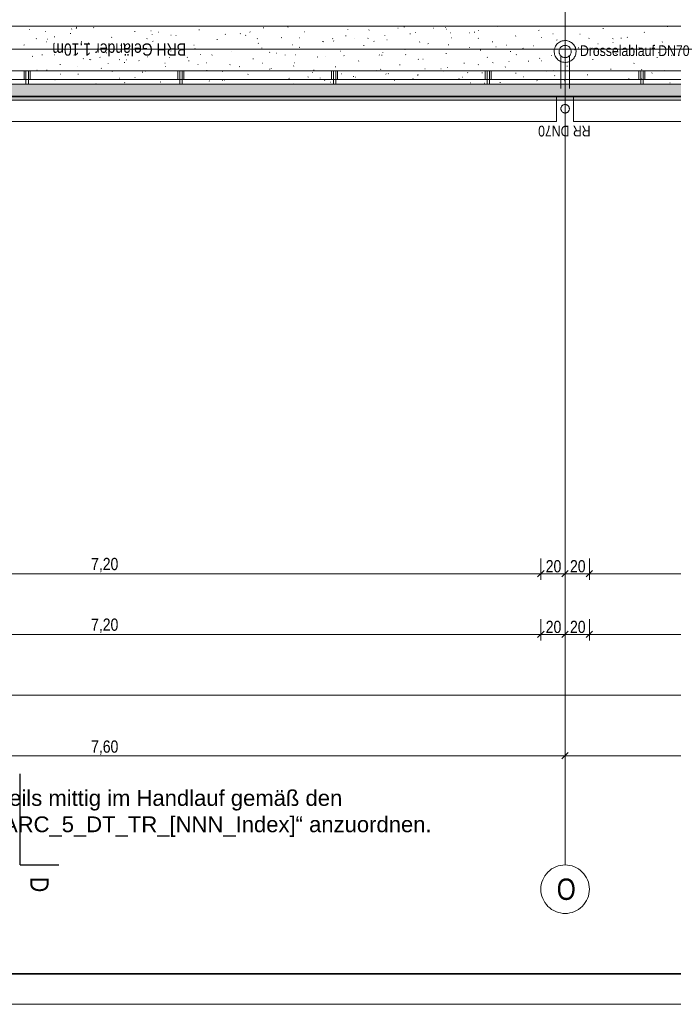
# Model space of a CAD drawing. Extents: x -740 to 300, y 62 to 1112.
# Tile 5 of 187: x -392 to -285, y 62 to 225. Entities that reach past the tile are written whole.
import ezdxf
from ezdxf.lldxf.tags import DXFTag

# ---------------------------------------------------------------- set-up
doc = ezdxf.new("R2010")
doc.units = 0
doc.layers.get('0').update_dxf_attribs({"lineweight": 13})
for name, color, linetype, lineweight, true_color in [('00_E_ST_Handlaufleuchte_Bem', 7, 'Continuous', 5, 0x7d7d00), ('30 -33 Aussenwände- 7 Fassade_ Elemente', 7, 'Continuous', 9, 0x00aacc), ('30 -36 Dächer- 1 Konstruktion', 7, 'Continuous', 35, 0x6666cc), ('30 -36 Dächer- 3 Dachbeläge', 7, 'Continuous', 15, 0x9999ff), ('30 -36 Dächer- 3 Dachbeläge Gründach', 9, 'Continuous', 9, 0x808080), ('30 -36 Dächer- 4 Dachbekleidungen', 7, 'Continuous', 9, 0xccccff), ('70 -72 Beschriftung- 1 Beschriftung allgemein', 7, 'Continuous', 9, 0xff6633), ('70 -76 Bemaßung- 2 Allgemein', 9, 'Continuous', 5, 0x808080)]:
    doc.layers.add(name, color=color, linetype=linetype, lineweight=lineweight, true_color=true_color)
for name, color, linetype, lineweight in [('40 -41 Abwasser_Wasser_Gas- 1 Abwasser + sanitäre Anlagen', 7, 'Continuous', 9), ('40 -41 Abwasser_Wasser_Gas- 2 Wasser-1', 7, 'Continuous', 15), ('70 -71 Achsen- 1 Gebäudeachsen', 7, 'STRICHPUNKT2-A06CPVBCL0', 18), ('70 -72 Beschriftung- 6 Schnittverläufe', 7, 'STRICHPUNKT2-A06CPVBCL0', 25), ('iwb_Plankopf Rahmen', 7, 'Continuous', 35), ('Keine-A06CPVBDL0', 7, 'Continuous', 9)]:
    doc.layers.add(name, color=color, linetype=linetype, lineweight=lineweight)
doc.styles.get("Standard").update_dxf_attribs({"font": 'ARIALN.TTF'})
tags = doc.linetypes.add('grob-A06CPVB9L0', pattern=[14, 3, -8, 3]).pattern_tags.tags
tags[8:9] = [DXFTag(74, 4), DXFTag(75, 0), DXFTag(340, '0'), DXFTag(46, 0.0), DXFTag(50, 0.0), DXFTag(44, 0.0), DXFTag(45, 0.0)]
tags[6:7] = [DXFTag(74, 4), DXFTag(75, 0), DXFTag(340, '0'), DXFTag(46, 0.0), DXFTag(50, 0.0), DXFTag(44, 0.0), DXFTag(45, 0.0)]
tags[4:5] = [DXFTag(74, 4), DXFTag(75, 0), DXFTag(340, '0'), DXFTag(46, 0.0), DXFTag(50, 0.0), DXFTag(44, 0.0), DXFTag(45, 0.0)]
tags = doc.linetypes.add('STRICHPUNKT2-A06CPVBCL0', pattern=[12.7, 6.35, -3.175, 0, -3.175]).pattern_tags.tags
tags[10:11] = [DXFTag(74, 4), DXFTag(75, 0), DXFTag(340, '0'), DXFTag(46, 0.0), DXFTag(50, 0.0), DXFTag(44, 0.0), DXFTag(45, 0.0)]
tags[8:9] = [DXFTag(74, 4), DXFTag(75, 0), DXFTag(340, '0'), DXFTag(46, 0.0), DXFTag(50, 0.0), DXFTag(44, 0.0), DXFTag(45, 0.0)]
tags[6:7] = [DXFTag(74, 4), DXFTag(75, 0), DXFTag(340, '0'), DXFTag(46, 0.0), DXFTag(50, 0.0), DXFTag(44, 0.0), DXFTag(45, 0.0)]
tags[4:5] = [DXFTag(74, 4), DXFTag(75, 0), DXFTag(340, '0'), DXFTag(46, 0.0), DXFTag(50, 0.0), DXFTag(44, 0.0), DXFTag(45, 0.0)]

# ---------------------------------------------------------------- blocks, each defined once
blk = doc.blocks.new('Referenz-A06CPVBEL0')
at = {"layer": '30 -33 Aussenwände- 7 Fassade_ Elemente', "color": 0, "linetype": 'Continuous', "ltscale": 0.13}
for p, q in [((9.44, 212.11), (-682.36, 212.11)), ((-452.96, 212.11), (-303.76, 212.11)), ((-452.96, 211.51), (-303.76, 211.51)), ((-303.76, 212.11), (-303.76, 207.97)), ((-303.76, 211.51), (-303.76, 207.97)), ((-300.96, 212.11), (-151.76, 212.11)), ((-300.96, 207.97), (-300.96, 212.11)), ((-300.96, 211.51), (-151.76, 211.51)), ((-300.96, 207.97), (-300.96, 211.51)), ((-303.76, 207.97), (-452.96, 207.97)), ((-303.76, 207.97), (-452.96, 207.97)), ((-151.76, 207.97), (-300.96, 207.97)), ((-151.76, 207.97), (-300.96, 207.97))]:
    blk.add_line(p, q, dxfattribs=at)
at = {"layer": '30 -36 Dächer- 1 Konstruktion', "color": 0, "linetype": 'Continuous', "ltscale": 0.35}
blk.add_line((-682.36, 212.11), (9.44, 212.11), dxfattribs=at)
at = {"layer": '30 -36 Dächer- 1 Konstruktion', "color": 0, "lineweight": 25}
for p, q in [((9.44, 212.11), (-682.36, 212.11)), ((-682.36, 212.11), (9.44, 212.11)), ((-682.36, 212.11), (9.44, 212.11)), ((9.44, 212.11), (-682.36, 212.11))]:
    blk.add_line(p, q, dxfattribs=at)
at = {"layer": '30 -36 Dächer- 1 Konstruktion', "color": 0, "lineweight": 5}
for p, q in [((9.44, 212.11), (-682.36, 212.11)), ((-682.36, 212.11), (9.44, 212.11)), ((-682.36, 212.11), (9.44, 212.11)), ((9.44, 212.11), (-682.36, 212.11))]:
    blk.add_line(p, q, dxfattribs=at)
at = {"layer": '30 -36 Dächer- 1 Konstruktion', "color": 0, "lineweight": -2}
for p, q in [((9.44, 212.11), (-682.36, 212.11)), ((-682.36, 212.11), (9.44, 212.11)), ((-682.36, 212.11), (9.44, 212.11)), ((9.44, 212.11), (-682.36, 212.11))]:
    blk.add_line(p, q, dxfattribs=at)
at = {"layer": '30 -36 Dächer- 1 Konstruktion', "color": 0}
blk.add_line((-682.36, 212.11), (9.44, 212.11), dxfattribs=at)
at = {"layer": '30 -36 Dächer- 3 Dachbeläge', "color": 0, "lineweight": 9}
for p, q in [((-682.36, 223.71), (-16.16, 223.71)), ((-390.71, 223.13), (-390.63, 223.15)), ((-387.98, 222.81), (-388.01, 222.84)), ((-383.92, 222.48), (-383.84, 222.5)), ((-383.67, 223.26), (-383.73, 223.21)), ((-382.92, 223.33), (-382.94, 223.36)), ((-382.93, 223.5), (-382.86, 223.47)), ((-380.1, 223.43), (-380.02, 223.45)), ((-373.32, 222.79), (-373.24, 222.8)), ((-370.67, 222.93), (-370.6, 222.9)), ((-369.32, 222.72), (-369.39, 222.68)), ((-362.71, 223.09), (-362.63, 223.11)), ((-355.93, 222.44), (-355.85, 222.46)), ((-354.29, 222.68), (-354.3, 222.76)), ((-352.11, 223.39), (-352.03, 223.41)), ((-348.09, 223.56), (-348.01, 223.54)), ((-345.32, 222.74), (-345.24, 222.76)), ((-341.5, 223.7), (-341.43, 223.71)), ((-338.17, 223.08), (-338.18, 223.15)), ((-334.72, 223.05), (-334.64, 223.06)), ((-329.91, 223.36), (-329.87, 223.36)), ((-328.92, 223.58), (-328.84, 223.55)), ((-327.93, 222.4), (-327.85, 222.42)), ((-327, 222.67), (-327.02, 222.7)), ((-324.11, 223.35), (-324.03, 223.37)), ((-322.06, 223.47), (-322.07, 223.54)), ((-321.93, 223.19), (-321.96, 223.22)), ((-321.31, 222.6), (-321.23, 222.58)), ((-318.1, 222.58), (-318.06, 222.58)), ((-317.33, 222.7), (-317.25, 222.72)), ((-316.87, 223.71), (-316.87, 223.71)), ((-316.65, 223), (-316.58, 222.97)), ((-313.51, 223.65), (-313.43, 223.67)), ((-306.72, 223), (-306.64, 223.02)), ((-304.39, 222.43), (-304.32, 222.4)), ((-296.12, 223.31), (-296.04, 223.33)), ((-289.33, 222.66), (-289.26, 222.68)), ((-285.51, 223.61), (-285.43, 223.63)), ((-389.48, 221.63), (-389.54, 221.58)), ((-387.9, 221.13), (-387.82, 221.1)), ((-387.74, 221.53), (-387.66, 221.55)), ((-386.6, 220.87), (-386.52, 220.85)), ((-386.52, 221.9), (-386.53, 221.97)), ((-380.96, 220.88), (-380.88, 220.9)), ((-377.14, 221.83), (-377.06, 221.85)), ((-371.26, 221.65), (-371.32, 221.6)), ((-370.4, 222.29), (-370.41, 222.36)), ((-370.35, 221.18), (-370.27, 221.2)), ((-367.34, 222.22), (-367.27, 222.19)), ((-366.53, 222.14), (-366.45, 222.16)), ((-359.75, 221.49), (-359.67, 221.51)), ((-358.41, 222.35), (-358.33, 222.32)), ((-354.98, 222.19), (-355.04, 222.14)), ((-353.04, 221.67), (-353.1, 221.61)), ((-352.96, 220.84), (-352.88, 220.86)), ((-349.14, 221.79), (-349.06, 221.81)), ((-346.14, 221.78), (-346.07, 221.75)), ((-342.36, 221.14), (-342.28, 221.16)), ((-342.19, 221.11), (-342.22, 221.14)), ((-340.63, 221.65), (-340.69, 221.61)), ((-340.56, 221.26), (-340.48, 221.23)), ((-338.54, 222.09), (-338.46, 222.11)), ((-337.13, 221.63), (-337.15, 221.66)), ((-334.83, 221.69), (-334.89, 221.63)), ((-333.88, 221.2), (-333.81, 221.17)), ((-332.06, 222.15), (-332.09, 222.18)), ((-331.75, 221.44), (-331.67, 221.46)), ((-326.28, 221.12), (-326.35, 221.07)), ((-324.97, 220.8), (-324.89, 220.81)), ((-321.15, 221.75), (-321.07, 221.77)), ((-316.61, 221.71), (-316.67, 221.65)), ((-314.36, 221.1), (-314.28, 221.12)), ((-310.54, 222.05), (-310.46, 222.07)), ((-306.29, 221.8), (-306.25, 221.8)), ((-303.76, 221.4), (-303.68, 221.42)), ((-299.94, 222.35), (-299.86, 222.37)), ((-298.39, 221.73), (-298.45, 221.67)), ((-296.97, 220.75), (-296.9, 220.77)), ((-294.52, 221.64), (-294.45, 221.62)), ((-294.48, 221.02), (-294.44, 221.02)), ((-293.15, 221.71), (-293.08, 221.72)), ((-292.13, 221.85), (-292.05, 221.82)), ((-286.37, 221.06), (-286.29, 221.08)), ((-391.56, 220.58), (-391.48, 220.6)), ((-384.78, 219.93), (-384.7, 219.95)), ((-377.99, 219.28), (-377.91, 219.3)), ((-375.63, 220.55), (-375.56, 220.52)), ((-374.17, 220.23), (-374.09, 220.25)), ((-367.39, 219.58), (-367.31, 219.6)), ((-363.57, 220.53), (-363.49, 220.55)), ((-363.37, 219.98), (-363.3, 219.95)), ((-359.81, 219.91), (-359.74, 219.89)), ((-357.39, 219.56), (-357.41, 219.58)), ((-356.78, 219.89), (-356.7, 219.9)), ((-352.32, 220.07), (-352.35, 220.1)), ((-351.11, 219.4), (-351.03, 219.37)), ((-350, 219.24), (-349.92, 219.26)), ((-347.26, 220.59), (-347.28, 220.62)), ((-346.18, 220.19), (-346.1, 220.21)), ((-339.39, 219.54), (-339.31, 219.56)), ((-335.57, 220.49), (-335.49, 220.51)), ((-332.39, 219.29), (-332.4, 219.36)), ((-328.79, 219.84), (-328.71, 219.86)), ((-322, 219.19), (-321.93, 219.21)), ((-321.62, 220.63), (-321.54, 220.6)), ((-318.18, 220.15), (-318.11, 220.17)), ((-316.28, 219.68), (-316.28, 219.76)), ((-313.78, 220.3), (-313.7, 220.27)), ((-311.94, 220.58), (-312, 220.54)), ((-311.4, 219.5), (-311.32, 219.52)), ((-309.35, 220.05), (-309.28, 220.02)), ((-307.58, 220.45), (-307.5, 220.47)), ((-300.79, 219.8), (-300.72, 219.82)), ((-300.16, 220.08), (-300.17, 220.15)), ((-297.59, 220.05), (-297.66, 220)), ((-297.09, 219.48), (-297.02, 219.45)), ((-296.4, 219.42), (-296.43, 219.45)), ((-294.01, 219.15), (-293.93, 219.17)), ((-291.34, 219.94), (-291.37, 219.97)), ((-290.19, 220.1), (-290.11, 220.12)), ((-286.99, 219.34), (-286.92, 219.31)), ((-286.27, 220.46), (-286.3, 220.49)), ((-390.12, 218.74), (-390.18, 218.69)), ((-388.6, 218.98), (-388.52, 218.99)), ((-386.5, 218.94), (-386.46, 218.94)), ((-383.25, 218.95), (-383.31, 218.9)), ((-381.81, 218.33), (-381.73, 218.35)), ((-380.74, 218.12), (-380.74, 218.19)), ((-380.6, 218.18), (-380.52, 218.15)), ((-379.07, 218.57), (-378.99, 218.55)), ((-375.77, 218.2), (-375.84, 218.16)), ((-375.03, 217.68), (-374.95, 217.7)), ((-374.69, 218.16), (-374.65, 218.16)), ((-372.58, 218), (-372.61, 218.03)), ((-371.21, 218.63), (-371.13, 218.65)), ((-368.33, 217.6), (-368.26, 217.57)), ((-367.52, 218.52), (-367.54, 218.55)), ((-365.03, 218.97), (-365.09, 218.92)), ((-364.62, 218.51), (-364.63, 218.58)), ((-364.42, 217.98), (-364.34, 218)), ((-362.45, 219.04), (-362.48, 219.07)), ((-361.43, 217.67), (-361.49, 217.62)), ((-360.6, 218.93), (-360.52, 218.95)), ((-353.82, 218.28), (-353.74, 218.3)), ((-352.28, 217.61), (-352.21, 217.59)), ((-348.51, 218.9), (-348.51, 218.97)), ((-347.03, 217.63), (-346.95, 217.65)), ((-346.82, 218.99), (-346.87, 218.94)), ((-343.21, 218.59), (-343.13, 218.61)), ((-341.86, 218.77), (-341.85, 218.74)), ((-338.84, 218.83), (-338.77, 218.8)), ((-336.43, 217.94), (-336.35, 217.96)), ((-333.03, 218.95), (-332.95, 218.93)), ((-332.61, 218.89), (-332.53, 218.91)), ((-328.6, 219.01), (-328.66, 218.96)), ((-326.58, 218.25), (-326.51, 218.22)), ((-325.82, 218.24), (-325.75, 218.26)), ((-319.04, 217.59), (-318.96, 217.61)), ((-315.22, 218.54), (-315.14, 218.56)), ((-314.32, 217.68), (-314.24, 217.65)), ((-311.6, 217.86), (-311.63, 217.89)), ((-310.38, 219.03), (-310.44, 218.98)), ((-308.43, 217.9), (-308.36, 217.91)), ((-306.53, 218.38), (-306.56, 218.41)), ((-306.25, 218), (-306.17, 217.97)), ((-304.61, 218.85), (-304.54, 218.87)), ((-301.47, 218.9), (-301.5, 218.93)), ((-297.83, 218.2), (-297.75, 218.22)), ((-292.16, 219.05), (-292.22, 219)), ((-291.04, 217.55), (-290.97, 217.57)), ((-288.89, 218.93), (-288.88, 218.89)), ((-287.22, 218.5), (-287.15, 218.52)), ((-284.82, 218.9), (-284.75, 218.88)), ((-389.45, 216.42), (-389.37, 216.44)), ((-387.78, 216.44), (-387.8, 216.47)), ((-385.63, 217.37), (-385.55, 217.39)), ((-382.71, 216.96), (-382.74, 216.99)), ((-378.85, 216.72), (-378.77, 216.74)), ((-377.65, 217.48), (-377.67, 217.51)), ((-377.02, 216.28), (-377.08, 216.23)), ((-372.06, 216.08), (-371.98, 216.09)), ((-371.54, 216.27), (-371.46, 216.25)), ((-368.24, 217.03), (-368.16, 217.05)), ((-362.88, 217.38), (-362.84, 217.38)), ((-361.46, 216.38), (-361.38, 216.4)), ((-358.8, 216.3), (-358.86, 216.24)), ((-357.64, 217.33), (-357.56, 217.35)), ((-356.07, 217.03), (-356, 217)), ((-351.06, 216.61), (-351.03, 216.6)), ((-350.85, 216.68), (-350.78, 216.7)), ((-347.08, 217.13), (-347.14, 217.09)), ((-344.07, 216.03), (-343.99, 216.05)), ((-343.81, 216.45), (-343.73, 216.42)), ((-340.59, 216.32), (-340.64, 216.26)), ((-340.25, 216.99), (-340.17, 217)), ((-333.46, 216.34), (-333.39, 216.36)), ((-332.73, 216.6), (-332.8, 216.56)), ((-329.64, 217.29), (-329.57, 217.31)), ((-326.79, 216.3), (-326.82, 216.33)), ((-325.5, 216.65), (-325.42, 216.63)), ((-322.86, 216.64), (-322.78, 216.66)), ((-322.37, 216.34), (-322.43, 216.28)), ((-321.73, 216.82), (-321.76, 216.85)), ((-318.39, 216.07), (-318.45, 216.02)), ((-316.66, 217.34), (-316.69, 217.37)), ((-316.07, 215.99), (-316, 216.01)), ((-312.25, 216.94), (-312.18, 216.96)), ((-310.49, 215.9), (-310.5, 215.97)), ((-305.47, 216.29), (-305.39, 216.31)), ((-304.15, 216.36), (-304.21, 216.3)), ((-302.05, 217.1), (-301.98, 217.07)), ((-301.65, 217.25), (-301.57, 217.27)), ((-294.86, 216.6), (-294.79, 216.62)), ((-294.38, 216.29), (-294.38, 216.36)), ((-289.79, 216.53), (-289.71, 216.5)), ((-288.08, 215.95), (-288, 215.97)), ((-285.94, 216.38), (-285.99, 216.32)), ((-390.79, 214.93), (-390.71, 214.9)), ((-386.49, 214.82), (-386.41, 214.84)), ((-385.56, 215.8), (-385.49, 215.77)), ((-382.67, 215.77), (-382.59, 215.79)), ((-375.88, 215.12), (-375.8, 215.14)), ((-374.95, 214.33), (-374.96, 214.4)), ((-373.3, 215.23), (-373.22, 215.2)), ((-369.1, 214.47), (-369.02, 214.49)), ((-365.28, 215.43), (-365.2, 215.45)), ((-361.03, 214.65), (-360.96, 214.62)), ((-358.84, 214.72), (-358.84, 214.79)), ((-358.49, 214.78), (-358.42, 214.8)), ((-354.67, 215.73), (-354.6, 215.75)), ((-347.89, 215.08), (-347.81, 215.1)), ((-344.75, 215.31), (-344.68, 215.29)), ((-342.72, 215.12), (-342.73, 215.19)), ((-341.99, 214.74), (-342.02, 214.77)), ((-341.1, 214.43), (-341.03, 214.45)), ((-339.25, 215.83), (-339.22, 215.82)), ((-337.28, 215.38), (-337.21, 215.4)), ((-336.92, 215.26), (-336.95, 215.29)), ((-331.86, 215.78), (-331.89, 215.81)), ((-331.54, 215.88), (-331.47, 215.85)), ((-330.5, 214.73), (-330.42, 214.75)), ((-327.44, 215.05), (-327.41, 215.04)), ((-326.68, 215.69), (-326.6, 215.71)), ((-326.61, 215.51), (-326.61, 215.58)), ((-319.89, 215.04), (-319.82, 215.06)), ((-319.28, 215.3), (-319.21, 215.27)), ((-317.97, 214.35), (-317.89, 214.33)), ((-315.63, 214.27), (-315.6, 214.27)), ((-313.11, 214.39), (-313.03, 214.41)), ((-309.29, 215.34), (-309.21, 215.36)), ((-307.01, 214.73), (-306.94, 214.7)), ((-304.04, 215.53), (-304.11, 215.49)), ((-302.5, 214.69), (-302.43, 214.71)), ((-298.72, 215.69), (-298.64, 215.67)), ((-298.68, 215.64), (-298.61, 215.66)), ((-291.9, 215), (-291.82, 215.01)), ((-289.7, 215), (-289.76, 214.95)), ((-285.11, 214.35), (-285.04, 214.37)), ((7.44, 214.11), (-682.36, 214.11)), ((-379.7, 214.17), (-379.63, 214.19)), ((-351.71, 214.13), (-351.63, 214.15)), ((-347.05, 214.22), (-347.08, 214.25)), ((-294.75, 214.15), (-294.68, 214.12)), ((-286.09, 214.11), (-286.1, 214.12))]:
    blk.add_line(p, q, dxfattribs=at)
at = {"layer": '30 -36 Dächer- 3 Dachbeläge', "color": 0, "linetype": 'Continuous', "ltscale": 0.15}
for p, q in [((7.44, 214.11), (-682.36, 214.11)), ((-682.36, 211.51), (10.04, 211.51))]:
    blk.add_line(p, q, dxfattribs=at)
at = {"layer": '30 -36 Dächer- 3 Dachbeläge', "color": 0, "lineweight": 0}
for points in [[(7.44, 211.51), (-682.36, 212.97), (-682.36, 214.11)], [(7.44, 211.51), (-682.36, 214.11), (7.44, 214.11)], [(-682.36, 212.97), (7.44, 211.51), (-682.36, 211.51)]]:
    blk.add_solid(points, dxfattribs=at)
at = {"layer": '30 -36 Dächer- 3 Dachbeläge Gründach', "color": 0, "linetype": 'Continuous', "ltscale": 0.13}
blk.add_line((-682.36, 223.71), (-2.16, 223.71), dxfattribs=at)
at = {"layer": '30 -36 Dächer- 4 Dachbekleidungen', "color": 0, "linetype": 'Continuous', "ltscale": 0.13}
for p, q in [((5.24, 216.31), (-682.36, 216.31)), ((-391.52, 214.91), (-391.52, 216.31)), ((-391.52, 216.31), (-391.22, 216.31)), ((-391.22, 214.91), (-391.22, 216.31)), ((-391.22, 216.31), (-390.82, 216.31)), ((-390.82, 216.31), (-390.82, 214.91)), ((-390.52, 216.31), (-390.82, 216.31)), ((-390.52, 214.91), (-390.52, 216.31)), ((-366.19, 214.91), (-366.19, 216.31)), ((-366.19, 216.31), (-365.89, 216.31)), ((-365.89, 214.91), (-365.89, 216.31)), ((-365.89, 216.31), (-365.49, 216.31)), ((-365.49, 216.31), (-365.49, 214.91)), ((-365.19, 216.31), (-365.49, 216.31)), ((-365.19, 214.91), (-365.19, 216.31)), ((-340.86, 214.91), (-340.86, 216.31)), ((-340.86, 216.31), (-340.56, 216.31)), ((-340.56, 214.91), (-340.56, 216.31)), ((-340.56, 216.31), (-340.16, 216.31)), ((-340.16, 216.31), (-340.16, 214.91)), ((-339.86, 216.31), (-340.16, 216.31)), ((-339.86, 214.91), (-339.86, 216.31)), ((-315.52, 214.91), (-315.52, 216.31)), ((-315.52, 216.31), (-315.22, 216.31)), ((-315.22, 214.91), (-315.22, 216.31)), ((-315.22, 216.31), (-314.82, 216.31)), ((-314.82, 216.31), (-314.82, 214.91)), ((-314.52, 216.31), (-314.82, 216.31)), ((-314.52, 214.91), (-314.52, 216.31)), ((-290.19, 214.91), (-290.19, 216.31)), ((-290.19, 216.31), (-289.89, 216.31)), ((-289.89, 214.91), (-289.89, 216.31)), ((-289.89, 216.31), (-289.49, 216.31)), ((-289.49, 216.31), (-289.49, 214.91)), ((-289.19, 216.31), (-289.49, 216.31)), ((-289.19, 214.91), (-289.19, 216.31)), ((-682.36, 214.91), (6.64, 214.91)), ((-390.82, 214.91), (-391.22, 214.91)), ((-391.22, 214.91), (-391.22, 214.11)), ((-390.82, 214.11), (-390.82, 214.91)), ((-365.49, 214.91), (-365.89, 214.91)), ((-365.89, 214.91), (-365.89, 214.11)), ((-365.49, 214.11), (-365.49, 214.91)), ((-340.16, 214.91), (-340.56, 214.91)), ((-340.56, 214.91), (-340.56, 214.11)), ((-340.16, 214.11), (-340.16, 214.91)), ((-314.82, 214.91), (-315.22, 214.91)), ((-315.22, 214.91), (-315.22, 214.11)), ((-314.82, 214.11), (-314.82, 214.91)), ((-289.49, 214.91), (-289.89, 214.91)), ((-289.89, 214.91), (-289.89, 214.11)), ((-289.49, 214.11), (-289.49, 214.91)), ((-391.22, 214.11), (-390.82, 214.11)), ((-365.89, 214.11), (-365.49, 214.11)), ((-340.56, 214.11), (-340.16, 214.11)), ((-315.22, 214.11), (-314.82, 214.11)), ((-289.89, 214.11), (-289.49, 214.11))]:
    blk.add_line(p, q, dxfattribs=at)
at = {"layer": '40 -41 Abwasser_Wasser_Gas- 1 Abwasser + sanitäre Anlagen', "color": 0, "linetype": 'grob-A06CPVB9L0', "ltscale": 0.13}
for p, q in [((-302.36, 224.6), (-302.36, 219.51)), ((-303.06, 218.8), (-303.06, 213.44)), ((-301.66, 218.8), (-301.66, 213.44))]:
    blk.add_line(p, q, dxfattribs=at)
at = {"layer": '40 -41 Abwasser_Wasser_Gas- 1 Abwasser + sanitäre Anlagen', "color": 0, "linetype": 'Continuous', "lineweight": 5, "ltscale": 0.13}
for p, q in [((-302.36, 219.51), (-302.37, 219.57)), ((-302.37, 219.57), (-302.34, 219.57)), ((-302.34, 219.57), (-302.36, 219.51))]:
    blk.add_line(p, q, dxfattribs=at)
at = {"layer": '40 -41 Abwasser_Wasser_Gas- 1 Abwasser + sanitäre Anlagen', "color": 0, "lineweight": 0}
for points in [[(-302.36, 219.51), (-302.37, 219.57), (-302.36, 219.57)], [(-302.36, 219.51), (-302.36, 219.57), (-302.34, 219.57)]]:
    blk.add_solid(points, dxfattribs=at)
at = {"layer": '40 -41 Abwasser_Wasser_Gas- 2 Wasser-1', "color": 0, "linetype": 'Continuous', "ltscale": 0.15}
for p, q in [((-302.36, 219.51), (-302.36, 223.35)), ((-303.71, 220.7), (-303.59, 220.83)), ((-303.59, 220.83), (-303.45, 220.94)), ((-303.45, 220.94), (-303.31, 221.04)), ((-303.31, 221.04), (-303.15, 221.13)), ((-303.15, 221.13), (-302.99, 221.2)), ((-302.99, 221.2), (-302.82, 221.25)), ((-302.82, 221.25), (-302.65, 221.29)), ((-302.65, 221.29), (-302.47, 221.31)), ((-302.47, 221.31), (-302.3, 221.31)), ((-302.3, 221.31), (-302.12, 221.3)), ((-302.12, 221.3), (-301.95, 221.27)), ((-301.95, 221.27), (-301.78, 221.22)), ((-301.78, 221.22), (-301.61, 221.15)), ((-301.61, 221.15), (-301.46, 221.07)), ((-301.46, 221.07), (-301.31, 220.98)), ((-301.31, 220.98), (-301.17, 220.87)), ((-301.17, 220.87), (-301.04, 220.74)), ((-304.16, 219.57), (-304.14, 219.75)), ((-304.15, 219.39), (-304.16, 219.57)), ((-304.13, 219.22), (-304.15, 219.39)), ((-304.14, 219.75), (-304.11, 219.92)), ((-304.09, 219.05), (-304.13, 219.22)), ((-304.11, 219.92), (-304.06, 220.09)), ((-304.06, 220.09), (-304, 220.25)), ((-304, 220.25), (-303.92, 220.41)), ((-303.92, 220.41), (-303.82, 220.56)), ((-303.82, 220.56), (-303.71, 220.7)), ((-303.36, 219.54), (-303.35, 219.64)), ((-303.35, 219.45), (-303.36, 219.54)), ((-303.35, 219.64), (-303.33, 219.74)), ((-303.34, 219.35), (-303.35, 219.45)), ((-303.32, 219.25), (-303.34, 219.35)), ((-303.33, 219.74), (-303.3, 219.83)), ((-303.29, 219.16), (-303.32, 219.25)), ((-303.3, 219.83), (-303.27, 219.92)), ((-303.25, 219.07), (-303.29, 219.16)), ((-303.27, 219.92), (-303.22, 220.01)), ((-303.22, 220.01), (-303.17, 220.09)), ((-303.17, 220.09), (-303.11, 220.17)), ((-303.11, 220.17), (-303.04, 220.24)), ((-303.04, 220.24), (-302.97, 220.31)), ((-302.97, 220.31), (-302.88, 220.36)), ((-302.88, 220.36), (-302.8, 220.41)), ((-302.8, 220.41), (-302.71, 220.45)), ((-302.71, 220.45), (-302.62, 220.48)), ((-302.62, 220.48), (-302.52, 220.5)), ((-302.52, 220.5), (-302.42, 220.51)), ((-302.42, 220.51), (-302.32, 220.51)), ((-302.32, 220.51), (-302.23, 220.5)), ((-302.23, 220.5), (-302.13, 220.49)), ((-302.13, 220.49), (-302.03, 220.46)), ((-302.03, 220.46), (-301.94, 220.42)), ((-301.94, 220.42), (-301.86, 220.38)), ((-301.86, 220.38), (-301.77, 220.32)), ((-301.77, 220.32), (-301.7, 220.26)), ((-301.7, 220.26), (-301.63, 220.2)), ((-301.63, 220.2), (-301.56, 220.12)), ((-301.56, 220.12), (-301.51, 220.04)), ((-301.51, 220.04), (-301.46, 219.95)), ((-301.46, 219.95), (-301.42, 219.86)), ((-301.41, 219.19), (-301.45, 219.1)), ((-301.42, 219.86), (-301.39, 219.77)), ((-301.38, 219.29), (-301.41, 219.19)), ((-301.39, 219.77), (-301.37, 219.67)), ((-301.36, 219.38), (-301.38, 219.29)), ((-301.37, 219.67), (-301.36, 219.58)), ((-301.36, 219.58), (-301.36, 219.48)), ((-301.36, 219.48), (-301.36, 219.38)), ((-301.04, 220.74), (-300.93, 220.61)), ((-300.93, 220.61), (-300.83, 220.46)), ((-300.83, 220.46), (-300.74, 220.31)), ((-300.74, 220.31), (-300.67, 220.15)), ((-300.67, 220.15), (-300.62, 219.98)), ((-300.62, 219.98), (-300.58, 219.81)), ((-300.57, 219.28), (-300.6, 219.1)), ((-300.58, 219.81), (-300.56, 219.63)), ((-300.56, 219.45), (-300.57, 219.28)), ((-300.56, 219.63), (-300.56, 219.45)), ((-304.04, 218.88), (-304.09, 219.05)), ((-303.97, 218.72), (-304.04, 218.88)), ((-303.88, 218.56), (-303.97, 218.72)), ((-303.78, 218.42), (-303.88, 218.56)), ((-303.67, 218.28), (-303.78, 218.42)), ((-303.54, 218.16), (-303.67, 218.28)), ((-303.4, 218.05), (-303.54, 218.16)), ((-303.26, 217.95), (-303.4, 218.05)), ((-303.1, 217.87), (-303.26, 217.95)), ((-303.21, 218.98), (-303.25, 219.07)), ((-303.15, 218.9), (-303.21, 218.98)), ((-303.09, 218.83), (-303.15, 218.9)), ((-302.93, 217.81), (-303.1, 217.87)), ((-303.02, 218.76), (-303.09, 218.83)), ((-302.94, 218.7), (-303.02, 218.76)), ((-302.86, 218.65), (-302.94, 218.7)), ((-302.77, 217.76), (-302.93, 217.81)), ((-302.77, 218.6), (-302.86, 218.65)), ((-302.68, 218.57), (-302.77, 218.6)), ((-302.59, 217.73), (-302.77, 217.76)), ((-302.58, 218.54), (-302.68, 218.57)), ((-302.42, 217.71), (-302.59, 217.73)), ((-302.49, 218.52), (-302.58, 218.54)), ((-302.39, 218.51), (-302.49, 218.52)), ((-302.24, 217.72), (-302.42, 217.71)), ((-302.29, 218.51), (-302.39, 218.51)), ((-302.19, 218.53), (-302.29, 218.51)), ((-302.06, 217.74), (-302.24, 217.72)), ((-302.1, 218.55), (-302.19, 218.53)), ((-302, 218.58), (-302.1, 218.55)), ((-301.89, 217.77), (-302.06, 217.74)), ((-301.91, 218.62), (-302, 218.58)), ((-301.83, 218.66), (-301.91, 218.62)), ((-301.72, 217.83), (-301.89, 217.77)), ((-301.75, 218.72), (-301.83, 218.66)), ((-301.67, 218.78), (-301.75, 218.72)), ((-301.56, 217.9), (-301.72, 217.83)), ((-301.6, 218.85), (-301.67, 218.78)), ((-301.54, 218.93), (-301.6, 218.85)), ((-301.41, 217.98), (-301.56, 217.9)), ((-301.49, 219.01), (-301.54, 218.93)), ((-301.45, 219.1), (-301.49, 219.01)), ((-301.26, 218.08), (-301.41, 217.98)), ((-301.13, 218.2), (-301.26, 218.08)), ((-301, 218.33), (-301.13, 218.2)), ((-300.89, 218.46), (-301, 218.33)), ((-300.8, 218.61), (-300.89, 218.46)), ((-300.72, 218.77), (-300.8, 218.61)), ((-300.65, 218.93), (-300.72, 218.77)), ((-300.6, 219.1), (-300.65, 218.93)), ((-303.06, 210.1), (-303.05, 210.16)), ((-303.06, 210.1), (-303.05, 210.16)), ((-303.05, 210.03), (-303.06, 210.1)), ((-303.05, 210.03), (-303.06, 210.1)), ((-303.05, 210.16), (-303.04, 210.23)), ((-303.05, 210.16), (-303.04, 210.23)), ((-303.05, 209.96), (-303.05, 210.03)), ((-303.05, 209.96), (-303.05, 210.03)), ((-303.03, 209.89), (-303.05, 209.96)), ((-303.03, 209.89), (-303.05, 209.96)), ((-303.04, 210.23), (-303.02, 210.3)), ((-303.04, 210.23), (-303.02, 210.3)), ((-303.01, 209.83), (-303.03, 209.89)), ((-303.01, 209.83), (-303.03, 209.89)), ((-303.02, 210.3), (-302.99, 210.36)), ((-303.02, 210.3), (-302.99, 210.36)), ((-302.98, 209.76), (-303.01, 209.83)), ((-302.98, 209.76), (-303.01, 209.83)), ((-302.99, 210.36), (-302.96, 210.42)), ((-302.99, 210.36), (-302.96, 210.42)), ((-302.95, 209.7), (-302.98, 209.76)), ((-302.95, 209.7), (-302.98, 209.76)), ((-302.96, 210.42), (-302.93, 210.48)), ((-302.96, 210.42), (-302.93, 210.48)), ((-302.91, 209.65), (-302.95, 209.7)), ((-302.91, 209.65), (-302.95, 209.7)), ((-302.93, 210.48), (-302.88, 210.53)), ((-302.93, 210.48), (-302.88, 210.53)), ((-302.87, 209.59), (-302.91, 209.65)), ((-302.87, 209.59), (-302.91, 209.65)), ((-302.88, 210.53), (-302.83, 210.58)), ((-302.88, 210.53), (-302.83, 210.58)), ((-302.82, 209.55), (-302.87, 209.59)), ((-302.82, 209.55), (-302.87, 209.59)), ((-302.83, 210.58), (-302.78, 210.63)), ((-302.83, 210.58), (-302.78, 210.63)), ((-302.76, 209.5), (-302.82, 209.55)), ((-302.76, 209.5), (-302.82, 209.55)), ((-302.78, 210.63), (-302.73, 210.67)), ((-302.78, 210.63), (-302.73, 210.67)), ((-302.71, 209.47), (-302.76, 209.5)), ((-302.71, 209.47), (-302.76, 209.5)), ((-302.73, 210.67), (-302.67, 210.7)), ((-302.73, 210.67), (-302.67, 210.7)), ((-302.65, 209.43), (-302.71, 209.47)), ((-302.65, 209.43), (-302.71, 209.47)), ((-302.67, 210.7), (-302.6, 210.73)), ((-302.67, 210.7), (-302.6, 210.73)), ((-302.58, 209.41), (-302.65, 209.43)), ((-302.58, 209.41), (-302.65, 209.43)), ((-302.6, 210.73), (-302.54, 210.75)), ((-302.6, 210.73), (-302.54, 210.75)), ((-302.52, 209.39), (-302.58, 209.41)), ((-302.52, 209.39), (-302.58, 209.41)), ((-302.54, 210.75), (-302.47, 210.76)), ((-302.54, 210.75), (-302.47, 210.76)), ((-302.47, 210.76), (-302.4, 210.77)), ((-302.47, 210.76), (-302.4, 210.77)), ((-302.4, 210.77), (-302.33, 210.77)), ((-302.4, 210.77), (-302.33, 210.77)), ((-302.33, 210.77), (-302.26, 210.77)), ((-302.33, 210.77), (-302.26, 210.77)), ((-302.26, 210.77), (-302.2, 210.75)), ((-302.26, 210.77), (-302.2, 210.75)), ((-302.2, 210.75), (-302.13, 210.74)), ((-302.2, 210.75), (-302.13, 210.74)), ((-302.11, 209.42), (-302.18, 209.4)), ((-302.11, 209.42), (-302.18, 209.4)), ((-302.13, 210.74), (-302.07, 210.71)), ((-302.13, 210.74), (-302.07, 210.71)), ((-302.05, 209.44), (-302.11, 209.42)), ((-302.05, 209.44), (-302.11, 209.42)), ((-302.07, 210.71), (-302.01, 210.68)), ((-302.07, 210.71), (-302.01, 210.68)), ((-301.99, 209.48), (-302.05, 209.44)), ((-301.99, 209.48), (-302.05, 209.44)), ((-302.01, 210.68), (-301.95, 210.64)), ((-302.01, 210.68), (-301.95, 210.64)), ((-301.93, 209.52), (-301.99, 209.48)), ((-301.93, 209.52), (-301.99, 209.48)), ((-301.95, 210.64), (-301.89, 210.6)), ((-301.95, 210.64), (-301.89, 210.6)), ((-301.88, 209.56), (-301.93, 209.52)), ((-301.88, 209.56), (-301.93, 209.52)), ((-301.89, 210.6), (-301.85, 210.55)), ((-301.89, 210.6), (-301.85, 210.55)), ((-301.83, 209.61), (-301.88, 209.56)), ((-301.83, 209.61), (-301.88, 209.56)), ((-301.85, 210.55), (-301.8, 210.5)), ((-301.85, 210.55), (-301.8, 210.5)), ((-301.79, 209.66), (-301.83, 209.61)), ((-301.79, 209.66), (-301.83, 209.61)), ((-301.8, 210.5), (-301.76, 210.44)), ((-301.8, 210.5), (-301.76, 210.44)), ((-301.75, 209.72), (-301.79, 209.66)), ((-301.75, 209.72), (-301.79, 209.66)), ((-301.76, 210.44), (-301.73, 210.38)), ((-301.76, 210.44), (-301.73, 210.38)), ((-301.72, 209.78), (-301.75, 209.72)), ((-301.72, 209.78), (-301.75, 209.72)), ((-301.73, 210.38), (-301.7, 210.32)), ((-301.73, 210.38), (-301.7, 210.32)), ((-301.69, 209.85), (-301.72, 209.78)), ((-301.69, 209.85), (-301.72, 209.78)), ((-301.7, 210.32), (-301.68, 210.25)), ((-301.7, 210.32), (-301.68, 210.25)), ((-301.67, 209.91), (-301.69, 209.85)), ((-301.67, 209.91), (-301.69, 209.85)), ((-301.68, 210.25), (-301.67, 210.19)), ((-301.68, 210.25), (-301.67, 210.19)), ((-301.67, 210.19), (-301.66, 210.12)), ((-301.67, 210.19), (-301.66, 210.12)), ((-301.66, 209.98), (-301.67, 209.91)), ((-301.66, 209.98), (-301.67, 209.91)), ((-301.66, 210.12), (-301.66, 210.05)), ((-301.66, 210.12), (-301.66, 210.05)), ((-301.66, 210.05), (-301.66, 209.98)), ((-301.66, 210.05), (-301.66, 209.98)), ((-302.45, 209.38), (-302.52, 209.39)), ((-302.45, 209.38), (-302.52, 209.39)), ((-302.38, 209.37), (-302.45, 209.38)), ((-302.38, 209.37), (-302.45, 209.38)), ((-302.31, 209.37), (-302.38, 209.37)), ((-302.31, 209.37), (-302.38, 209.37)), ((-302.24, 209.38), (-302.31, 209.37)), ((-302.24, 209.38), (-302.31, 209.37)), ((-302.18, 209.4), (-302.24, 209.38)), ((-302.18, 209.4), (-302.24, 209.38))]:
    blk.add_line(p, q, dxfattribs=at)
at = {"layer": '70 -71 Achsen- 1 Gebäudeachsen', "color": 0, "linetype": 'STRICHPUNKT2-A06CPVBCL0', "ltscale": 0.18}
for p, q in [((-302.36, 1084.85), (-302.36, 85.41)), ((-682.36, 219.91), (76.35, 219.91))]:
    blk.add_line(p, q, dxfattribs=at)
at = {"layer": '70 -72 Beschriftung- 6 Schnittverläufe', "color": 0, "linetype": 'STRICHPUNKT2-A06CPVBCL0', "ltscale": 0.25}
blk.add_line((-392.18, 85.41), (-392.18, 100.41), dxfattribs=at)
at = {"layer": '70 -76 Bemaßung- 2 Allgemein', "color": 0, "linetype": 'Continuous', "ltscale": 0.13}
for p, q in [((-306.36, 135.91), (-306.36, 132.41)), ((-306.36, 135.91), (-306.36, 132.41)), ((-302.36, 135.91), (-302.36, 132.41)), ((-302.36, 135.91), (-302.36, 132.41)), ((-298.36, 135.91), (-298.36, 132.41)), ((-298.36, 135.91), (-298.36, 132.41)), ((-307.42, 133.41), (-449.3, 133.41)), ((-305.36, 133.41), (-307.42, 133.41)), ((-307.36, 133.41), (-305.3, 133.41)), ((-303.42, 133.41), (-305.3, 133.41)), ((-301.36, 133.41), (-303.42, 133.41)), ((-303.36, 133.41), (-301.3, 133.41)), ((-299.42, 133.41), (-301.3, 133.41)), ((-297.36, 133.41), (-299.42, 133.41)), ((-299.36, 133.41), (-297.3, 133.41)), ((-155.42, 133.41), (-297.3, 133.41)), ((-306.36, 125.91), (-306.36, 122.41)), ((-306.36, 125.91), (-306.36, 122.41)), ((-302.36, 125.91), (-302.36, 122.41)), ((-302.36, 125.91), (-302.36, 122.41)), ((-298.36, 125.91), (-298.36, 122.41)), ((-298.36, 125.91), (-298.36, 122.41)), ((-307.42, 123.41), (-449.3, 123.41)), ((-305.36, 123.41), (-307.42, 123.41)), ((-307.36, 123.41), (-305.3, 123.41)), ((-303.42, 123.41), (-305.3, 123.41)), ((-301.36, 123.41), (-303.42, 123.41)), ((-303.36, 123.41), (-301.3, 123.41)), ((-299.42, 123.41), (-301.3, 123.41)), ((-297.36, 123.41), (-299.42, 123.41)), ((-299.36, 123.41), (-297.3, 123.41)), ((-155.42, 123.41), (-297.3, 123.41)), ((-11.36, 113.41), (-682.36, 113.41)), ((-301.83, 103.94), (-302.89, 102.88)), ((-302.89, 102.88), (-301.83, 103.94)), ((-302.36, 105.41), (-302.36, 102.41)), ((-302.36, 105.41), (-302.36, 102.41)), ((-303.42, 103.41), (-453.3, 103.41)), ((-301.86, 103.41), (-303.42, 103.41)), ((-302.86, 103.41), (-301.3, 103.41)), ((-151.42, 103.41), (-301.3, 103.41))]:
    blk.add_line(p, q, dxfattribs=at)
at = {"layer": '70 -76 Bemaßung- 2 Allgemein', "color": 0, "linetype": 'Continuous', "lineweight": 20, "ltscale": 0.2}
for p, q in [((-305.83, 133.94), (-306.89, 132.88)), ((-306.89, 132.88), (-305.83, 133.94)), ((-301.83, 133.94), (-302.89, 132.88)), ((-302.89, 132.88), (-301.83, 133.94)), ((-297.83, 133.94), (-298.89, 132.88)), ((-298.89, 132.88), (-297.83, 133.94)), ((-305.83, 123.94), (-306.89, 122.88)), ((-306.89, 122.88), (-305.83, 123.94)), ((-301.83, 123.94), (-302.89, 122.88)), ((-302.89, 122.88), (-301.83, 123.94)), ((-297.83, 123.94), (-298.89, 122.88)), ((-298.89, 122.88), (-297.83, 123.94))]:
    blk.add_line(p, q, dxfattribs=at)
at = {"layer": 'Keine-A06CPVBDL0', "color": 0, "lineweight": 25}
blk.add_line((-392.18, 85.41), (-385.83, 85.41), dxfattribs=at)
at = {"layer": 'Keine-A06CPVBDL0', "color": 0, "linetype": 'Continuous', "ltscale": 0.13}
for p, q in [((-305.18, 84.24), (-304.89, 84.5)), ((-304.89, 84.5), (-304.58, 84.74)), ((-304.58, 84.74), (-304.24, 84.94)), ((-304.24, 84.94), (-303.89, 85.11)), ((-303.89, 85.11), (-303.52, 85.24)), ((-303.52, 85.24), (-303.14, 85.34)), ((-303.14, 85.34), (-302.75, 85.39)), ((-302.75, 85.39), (-302.36, 85.41)), ((-302.36, 85.41), (-301.96, 85.39)), ((-301.96, 85.39), (-301.58, 85.34)), ((-301.58, 85.34), (-301.2, 85.24)), ((-301.2, 85.24), (-300.83, 85.11)), ((-300.83, 85.11), (-300.47, 84.94)), ((-300.47, 84.94), (-300.13, 84.74)), ((-300.13, 84.74), (-299.82, 84.5)), ((-299.82, 84.5), (-299.53, 84.24)), ((-306.18, 82.57), (-306.05, 82.94)), ((-306.05, 82.94), (-305.88, 83.3)), ((-305.88, 83.3), (-305.68, 83.63)), ((-305.68, 83.63), (-305.45, 83.95)), ((-305.45, 83.95), (-305.18, 84.24)), ((-299.53, 84.24), (-299.26, 83.95)), ((-299.26, 83.95), (-299.03, 83.63)), ((-299.03, 83.63), (-298.83, 83.3)), ((-298.83, 83.3), (-298.66, 82.94)), ((-298.66, 82.94), (-298.53, 82.57)), ((-306.36, 81.41), (-306.34, 81.8)), ((-306.34, 81.02), (-306.36, 81.41)), ((-306.34, 81.8), (-306.28, 82.19)), ((-306.28, 82.19), (-306.18, 82.57)), ((-298.53, 82.57), (-298.43, 82.19)), ((-298.43, 82.19), (-298.38, 81.8)), ((-298.38, 81.8), (-298.36, 81.41)), ((-298.36, 81.41), (-298.38, 81.02)), ((-306.28, 80.63), (-306.34, 81.02)), ((-306.18, 80.25), (-306.28, 80.63)), ((-306.05, 79.88), (-306.18, 80.25)), ((-305.88, 79.53), (-306.05, 79.88)), ((-298.66, 79.88), (-298.83, 79.53)), ((-298.53, 80.25), (-298.66, 79.88)), ((-298.43, 80.63), (-298.53, 80.25)), ((-298.38, 81.02), (-298.43, 80.63)), ((-305.68, 79.19), (-305.88, 79.53)), ((-305.45, 78.87), (-305.68, 79.19)), ((-305.18, 78.58), (-305.45, 78.87)), ((-304.89, 78.32), (-305.18, 78.58)), ((-304.58, 78.09), (-304.89, 78.32)), ((-304.24, 77.88), (-304.58, 78.09)), ((-300.13, 78.09), (-300.47, 77.88)), ((-299.82, 78.32), (-300.13, 78.09)), ((-299.53, 78.58), (-299.82, 78.32)), ((-299.26, 78.87), (-299.53, 78.58)), ((-299.03, 79.19), (-299.26, 78.87)), ((-298.83, 79.53), (-299.03, 79.19)), ((-303.89, 77.72), (-304.24, 77.88)), ((-303.52, 77.58), (-303.89, 77.72)), ((-303.14, 77.49), (-303.52, 77.58)), ((-302.75, 77.43), (-303.14, 77.49)), ((-302.36, 77.41), (-302.75, 77.43)), ((-301.96, 77.43), (-302.36, 77.41)), ((-301.58, 77.49), (-301.96, 77.43)), ((-301.2, 77.58), (-301.58, 77.49)), ((-300.83, 77.72), (-301.2, 77.58)), ((-300.47, 77.88), (-300.83, 77.72))]:
    blk.add_line(p, q, dxfattribs=at)
at = {"layer": '70 -72 Beschriftung- 1 Beschriftung allgemein', "color": 0, "linetype": 'Continuous', "ltscale": 0.13, "attachment_point": 1, "rotation": 180}
for s, insert, char_height in [('{\\fArial Narrow;BRH Geländer 1,10m}', (-364.84, 218.83), 2.0138), ('{\\fArial Narrow;RR DN70}', (-298.17, 205.51), 1.7621), ('{\\fArial Narrow;RR DN70}', (-298.17, 205.51), 1.7621)]:
    blk.add_mtext(s, dxfattribs=dict(at, insert=insert, char_height=char_height))
at = {"layer": '70 -72 Beschriftung- 1 Beschriftung allgemein', "color": 0, "linetype": 'Continuous', "ltscale": 0.13, "insert": (-299.91, 220.53), "char_height": 1.7621, "attachment_point": 1}
blk.add_mtext('{\\fArial Narrow;Drosselablauf DN70}', dxfattribs=at)
at = {"layer": '70 -76 Bemaßung- 2 Allgemein', "color": 0, "linetype": 'Continuous', "ltscale": 0.13, "char_height": 2.0138, "attachment_point": 1}
for s, insert in [('{\\fArial Narrow;7,20}', (-380.49, 136.03)), ('{\\fArial Narrow;20}', (-305.55, 135.66)), ('{\\fArial Narrow;20}', (-301.55, 135.66)), ('{\\fArial Narrow;7,20}', (-380.49, 126.03)), ('{\\fArial Narrow;20}', (-305.55, 125.66)), ('{\\fArial Narrow;20}', (-301.55, 125.66)), ('{\\fArial Narrow;7,60}', (-380.49, 105.93))]:
    blk.add_mtext(s, dxfattribs=dict(at, insert=insert))
at = {"layer": 'Keine-A06CPVBDL0', "color": 0, "linetype": 'Continuous', "ltscale": 0.13, "insert": (-387.49, 83.41), "char_height": 3.0207, "attachment_point": 1, "rotation": 270}
blk.add_mtext('{\\fArial Narrow;D}', dxfattribs=at)
at = {"layer": 'Keine-A06CPVBDL0', "color": 0, "linetype": 'Continuous', "ltscale": 0.13, "insert": (-303.74, 83.17), "char_height": 3.5241, "attachment_point": 1}
blk.add_mtext('{\\fArial Narrow;O}', dxfattribs=at)

msp = doc.modelspace()

# ---------------------------------------------------------------- linework, layer by layer
at = {"layer": 'iwb_Plankopf Rahmen', "color": 8, "lineweight": 13, "ltscale": 0.13, "true_color": 0x808080}
msp.add_lwpolyline([(300.35, 62.43), (-719.65, 62.43), (-719.65, 1112.43), (300.35, 1112.43), (300.35, 62.43)], close=True, dxfattribs=at)
at = {"layer": 'iwb_Plankopf Rahmen', "ltscale": 0.35}
msp.add_lwpolyline([(-699.65, 67.43), (-699.65, 1107.43), (295.35, 1107.43), (295.35, 67.43), (-599.65, 67.43), (-699.65, 67.43)], close=True, dxfattribs=at)

# ---------------------------------------------------------------- block references
at = {"color": 8, "lineweight": 13, "ltscale": 0.13, "true_color": 0x808080}
msp.add_blockref('Referenz-A06CPVBEL0', (0, 0), dxfattribs=at)

# ---------------------------------------------------------------- texts
at = {"layer": '00_E_ST_Handlaufleuchte_Bem', "ltscale": 0.13, "char_height": 2.6, "attachment_point": 1}
for s, insert in [('{\\fArial;Handlaufleuchten sind jeweils mittig im Handlauf gemäß den }', (-436.39, 97.75)), ('{\\fArial;Architektur-Details „KRA_ARC_5_DT_TR_[NNN_Index]“ anzuordnen.}', (-436.39, 93.41))]:
    msp.add_mtext(s, dxfattribs=dict(at, insert=insert))

doc.saveas('drawing.dxf')
